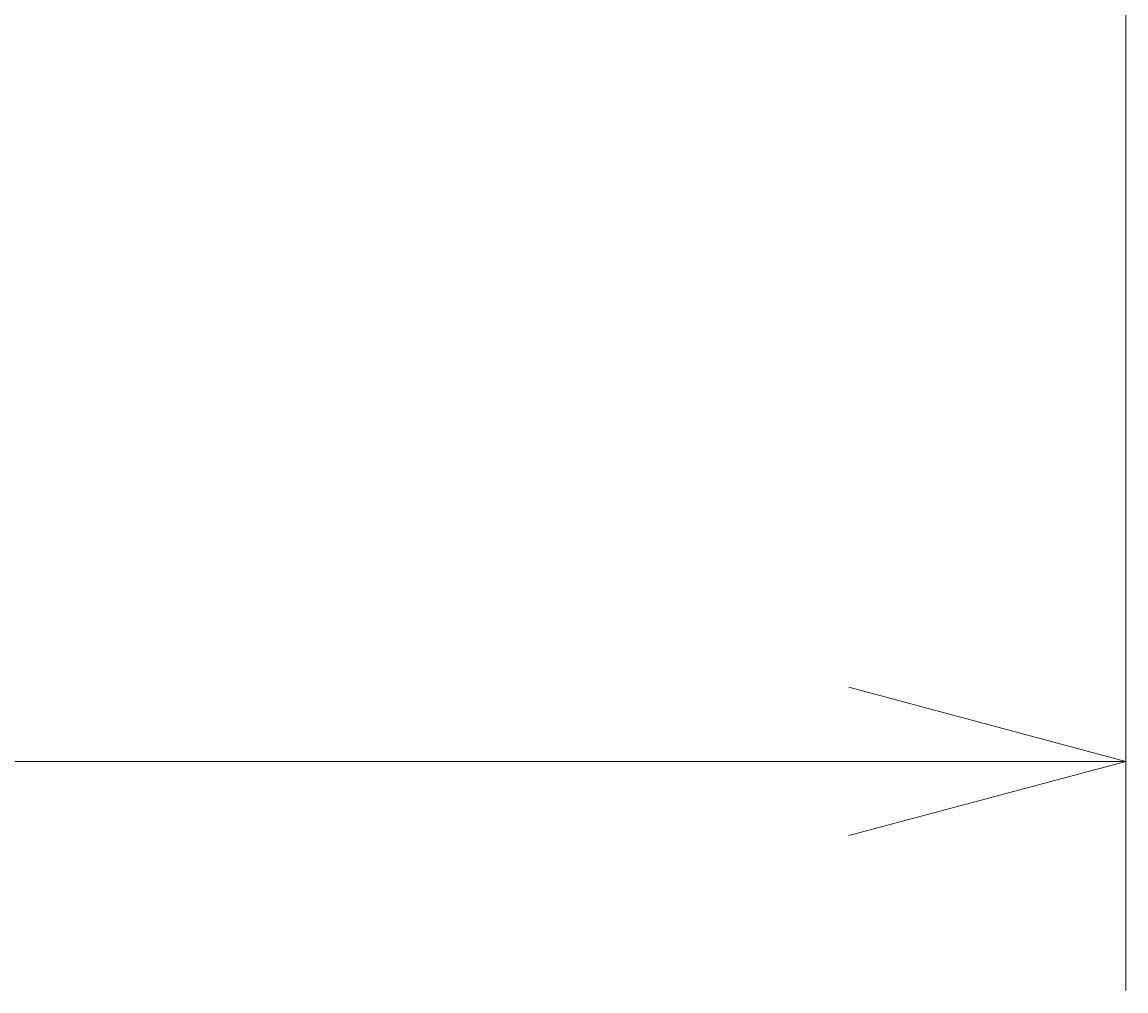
# Model space of a CAD drawing. Extents: x 8365 to 131642, y 1960 to 79602.
# Tile 79 of 121: x 100472 to 104320, y 5900 to 9277. Entities that reach past the tile are written whole.
import ezdxf
from ezdxf.enums import TextEntityAlignment as Align

# ---------------------------------------------------------------- set-up
doc = ezdxf.new("R2010")
doc.units = 0
doc.header["$LTSCALE"] = 100
doc.header["$MEASUREMENT"] = 0
doc.layers.add('1', color=7, linetype='Continuous')
doc.styles.get("Standard").update_dxf_attribs({"font": 'txt', "bigfont": 'bigfont'})
doc.dimstyles.get("Standard").update_dxf_attribs({"dimtxt": 0.18, "dimasz": 0.18, "dimexe": 0.18, "dimexo": 0.0625, "dimgap": 0.09, "dimtad": 0, "dimtih": 1, "dimtoh": 1, "dimdec": 4, "dimzin": 0, "dimdsep": 46, "dimtxsty": 'Standard', "dimcen": 0.09, "dimadec": 0, "dimazin": 0, "dimtfac": 1, "dimtdec": 4, "dimtofl": 0, "dimtmove": 0, "dimatfit": 0, "dimfxl": 1, "dimtolj": 1, "dimtzin": 0, "dimarcsym": 0})

# ---------------------------------------------------------------- blocks, each defined once
blk = doc.blocks.new('*D133')
at = {"layer": '1', "color": 7, "linetype": 'Continuous', "lineweight": 9}
for p, q in [((104320.4, 5900), (104320.4, 9670)), ((91754.7, 7265.7), (92886, 6134.3)), ((104320.4, 6700), (103354.4, 6958.8)), ((92320.4, 6700), (104320.4, 6700)), ((104320.4, 6700), (103354.4, 6441.2))]:
    blk.add_line(p, q, dxfattribs=at)
at = {"layer": '1', "color": 7, "linetype": 'Continuous', "lineweight": 9, "oblique": 15, "width": 0.5}
blk.add_text('12000', height=1200, dxfattribs=at).set_placement((96820.4, 6700), align=Align.BOTTOM_LEFT)

msp = doc.modelspace()

# ---------------------------------------------------------------- dimensions: what is measured, and where the dimension line sits
at = {"layer": '1', "color": 7, "linetype": 'Continuous', "lineweight": 9}
dim = msp.add_linear_dim(base=(92320.35597, 6700), p1=(92320.35597, 6700), p2=(104320.35587, 9669.96339), text='12000', dimstyle='Standard', dxfattribs=at)
dim.commit()
dim.dimension.update_dxf_attribs({"geometry": '*D133', "text_midpoint": (98320.35592, 6700)})

doc.saveas('drawing.dxf')
